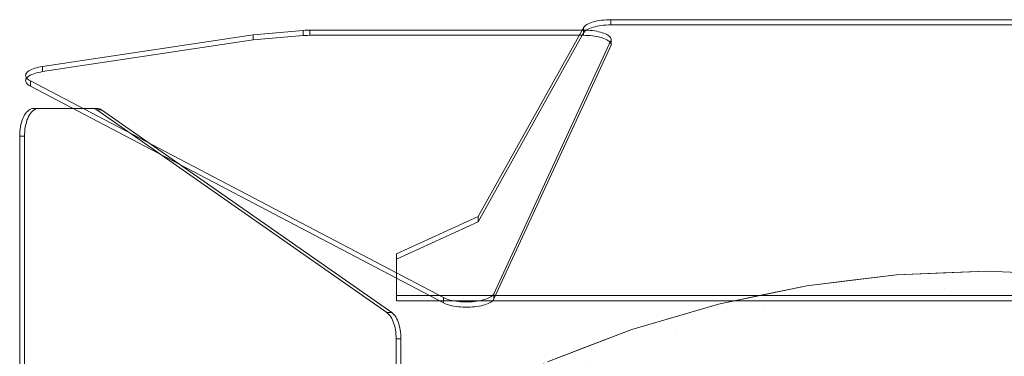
# Model space of a CAD drawing. Header units: millimetres. Extents: x -174 to 174, y -184 to 184.
# Tile 27 of 35: x -174 to 3, y 123 to 184. Entities that reach past the tile are written whole.
import ezdxf

# ---------------------------------------------------------------- set-up
doc = ezdxf.new("R2010")
doc.units = ezdxf.units.MM
doc.header["$LTSCALE"] = 5.08
doc.layers.add('Lighting-LED', color=7, linetype='Continuous', lineweight=5, true_color=0x000000)

# ---------------------------------------------------------------- blocks, each defined once
blk = doc.blocks.new('Group-1')
at = {"layer": 'Lighting-LED', "color": 18, "linetype": 'Continuous', "lineweight": 5}
for points, invisible_edges in [([(-5201.97, -589.88, -382.06), (-5027.48, -547.86, -493.24), (-5027.05, -547.87, -493.22)], 9), ([(-5027.48, -547.86, -493.24), (-5201.97, -589.88, -382.06), (-5187.28, -583.21, -399.73)], 9), ([(-5201.97, -589.88, -382.06), (-5027.05, -547.87, -493.22), (-5026.62, -547.89, -493.17)], 9), ([(-5026.62, -547.89, -493.17), (-5026.2, -547.92, -493.08), (-5025.79, -547.96, -492.96), (-5201.97, -589.88, -382.06)], 12), ([(-5201.97, -589.88, -382.06), (-5025.79, -547.96, -492.96), (-5025.4, -548.02, -492.81)], 9), ([(-5025.4, -548.02, -492.81), (-5025.01, -548.09, -492.63), (-5024.65, -548.17, -492.42), (-5201.97, -589.88, -382.06)], 12), ([(-5201.97, -589.88, -382.06), (-5024.65, -548.17, -492.42), (-5024.3, -548.26, -492.17)], 9), ([(-5163.47, -547.86, -493.24), (-5187.28, -583.21, -399.73), (-5168.38, -549.29, -489.47)], 9), ([(-5163.47, -547.86, -493.24), (-5027.48, -547.86, -493.24), (-5187.28, -583.21, -399.73)], 10), ([(-5163.9, -547.87, -493.22), (-5163.47, -547.86, -493.24), (-5168.38, -549.29, -489.47)], 10), ([(-5164.33, -547.89, -493.17), (-5163.9, -547.87, -493.22), (-5168.38, -549.29, -489.47)], 10), ([(-5164.75, -547.92, -493.08), (-5164.33, -547.89, -493.17), (-5168.38, -549.29, -489.47)], 10), ([(-5165.16, -547.96, -492.96), (-5164.75, -547.92, -493.08), (-5168.38, -549.29, -489.47)], 10), ([(-5165.55, -548.02, -492.81), (-5165.16, -547.96, -492.96), (-5168.38, -549.29, -489.47)], 10), ([(-5165.94, -548.09, -492.63), (-5165.55, -548.02, -492.81), (-5168.38, -549.29, -489.47)], 10), ([(-5166.3, -548.17, -492.42), (-5165.94, -548.09, -492.63), (-5168.38, -549.29, -489.47)], 10), ([(-5166.64, -548.26, -492.17), (-5166.3, -548.17, -492.42), (-5168.38, -549.29, -489.47)], 10), ([(-5168.13, -548.06, -489.88), (-5168.27, -548.2, -489.5), (-5168.37, -548.35, -489.11), (-4988.99, -588.95, -381.71)], 12), ([(-5168.13, -548.06, -489.88), (-5168.14, -548.99, -490.24), (-5168.27, -549.14, -489.86), (-5168.27, -548.2, -489.5)], 5), ([(-5167.96, -547.92, -490.25), (-5167.97, -548.85, -490.61), (-5168.14, -548.99, -490.24), (-5168.13, -548.06, -489.88)], 5), ([(-4988.99, -588.95, -381.71), (-5167.96, -547.92, -490.25), (-5168.13, -548.06, -489.88)], 9), ([(-5167.76, -547.79, -490.61), (-5167.76, -548.72, -490.96), (-5167.97, -548.85, -490.61), (-5167.96, -547.92, -490.25)], 5), ([(-5167.52, -547.66, -490.94), (-5167.76, -547.79, -490.61), (-5167.96, -547.92, -490.25), (-4988.99, -588.95, -381.71)], 12), ([(-5167.52, -547.66, -490.94), (-5167.53, -548.59, -491.3), (-5167.76, -548.72, -490.96), (-5167.76, -547.79, -490.61)], 5), ([(-5167.25, -547.54, -491.26), (-5167.26, -548.47, -491.61), (-5167.53, -548.59, -491.3), (-5167.52, -547.66, -490.94)], 5), ([(-4988.99, -588.95, -381.71), (-5167.25, -547.54, -491.26), (-5167.52, -547.66, -490.94)], 9), ([(-5166.96, -547.43, -491.55), (-5166.96, -548.36, -491.91), (-5167.26, -548.47, -491.61), (-5167.25, -547.54, -491.26)], 5), ([(-5166.64, -547.33, -491.82), (-5166.96, -547.43, -491.55), (-5167.25, -547.54, -491.26), (-4988.99, -588.95, -381.71)], 12), ([(-5166.64, -547.33, -491.82), (-5166.64, -548.26, -492.17), (-5166.96, -548.36, -491.91), (-5166.96, -547.43, -491.55)], 5), ([(-5166.29, -547.23, -492.06), (-5166.3, -548.17, -492.42), (-5166.64, -548.26, -492.17), (-5166.64, -547.33, -491.82)], 5), ([(-4988.99, -588.95, -381.71), (-5166.29, -547.23, -492.06), (-5166.64, -547.33, -491.82)], 9), ([(-5165.93, -547.15, -492.28), (-5165.94, -548.09, -492.63), (-5166.3, -548.17, -492.42), (-5166.29, -547.23, -492.06)], 5), ([(-5165.55, -547.09, -492.46), (-5165.93, -547.15, -492.28), (-5166.29, -547.23, -492.06), (-4988.99, -588.95, -381.71)], 12), ([(-5165.55, -547.09, -492.46), (-5165.55, -548.02, -492.81), (-5165.94, -548.09, -492.63), (-5165.93, -547.15, -492.28)], 5), ([(-5165.15, -547.03, -492.61), (-5165.16, -547.96, -492.96), (-5165.55, -548.02, -492.81), (-5165.55, -547.09, -492.46)], 5), ([(-4988.99, -588.95, -381.71), (-5165.15, -547.03, -492.61), (-5165.55, -547.09, -492.46)], 9), ([(-5164.74, -546.98, -492.73), (-5164.75, -547.92, -493.08), (-5165.16, -547.96, -492.96), (-5165.15, -547.03, -492.61)], 5), ([(-5164.32, -546.95, -492.82), (-5164.74, -546.98, -492.73), (-5165.15, -547.03, -492.61), (-4988.99, -588.95, -381.71)], 12), ([(-5164.32, -546.95, -492.82), (-5164.33, -547.89, -493.17), (-5164.75, -547.92, -493.08), (-5164.74, -546.98, -492.73)], 5), ([(-5163.89, -546.93, -492.87), (-5163.9, -547.87, -493.22), (-5164.33, -547.89, -493.17), (-5164.32, -546.95, -492.82)], 5), ([(-4988.99, -588.95, -381.71), (-5163.89, -546.93, -492.87), (-5164.32, -546.95, -492.82)], 9), ([(-5163.46, -546.92, -492.89), (-5163.47, -547.86, -493.24), (-5163.9, -547.87, -493.22), (-5163.89, -546.93, -492.87)], 4), ([(-4988.99, -588.95, -381.71), (-5163.46, -546.92, -492.89), (-5163.89, -546.93, -492.87)], 9), ([(-5163.46, -546.92, -492.89), (-4988.99, -588.95, -381.71), (-5003.67, -582.27, -399.38)], 9), ([(-5027.49, -546.92, -492.89), (-5163.46, -546.92, -492.89), (-5003.67, -582.27, -399.38)], 10), ([(-5218.74, -548.84, -493.86), (-5227.67, -549.63, -491.77), (-5265.52, -555.31, -476.74), (-5193.54, -596.8, -366.96)], 12), ([(-5193.54, -597.74, -367.32), (-5265.52, -556.24, -477.09), (-5227.67, -550.56, -492.13), (-5218.74, -549.77, -494.21)], 9), ([(-5217.94, -548.79, -493.98), (-5218.34, -548.81, -493.93), (-5218.74, -548.84, -493.86), (-5187.51, -597.45, -365.24)], 12), ([(-5218.74, -549.77, -494.21), (-5218.74, -548.84, -493.86), (-5218.34, -548.81, -493.93), (-5218.34, -549.74, -494.29)], 4), ([(-5193.54, -596.8, -366.96), (-5193.29, -596.93, -366.64), (-5218.74, -548.84, -493.86)], 10), ([(-5193.29, -596.93, -366.64), (-5193.01, -597.04, -366.34), (-5218.74, -548.84, -493.86)], 10), ([(-5218.74, -548.84, -493.86), (-5189.17, -597.58, -364.9), (-5188.75, -597.57, -364.94), (-5188.33, -597.54, -365.01)], 9), ([(-5218.74, -548.84, -493.86), (-5190.44, -597.54, -365), (-5190.02, -597.57, -364.94)], 9), ([(-5218.74, -548.84, -493.86), (-5192.02, -597.32, -365.59), (-5191.64, -597.39, -365.4), (-5191.26, -597.46, -365.24)], 9), ([(-5193.01, -597.04, -366.34), (-5192.7, -597.14, -366.07), (-5218.74, -548.84, -493.86)], 10), ([(-5190.02, -597.57, -364.94), (-5189.6, -597.58, -364.9), (-5189.17, -597.58, -364.9), (-5218.74, -548.84, -493.86)], 12), ([(-5192.7, -597.14, -366.07), (-5192.37, -597.24, -365.82), (-5192.02, -597.32, -365.59), (-5218.74, -548.84, -493.86)], 12), ([(-5191.26, -597.46, -365.24), (-5190.85, -597.51, -365.1), (-5190.44, -597.54, -365), (-5218.74, -548.84, -493.86)], 12), ([(-5188.33, -597.54, -365.01), (-5187.92, -597.5, -365.11), (-5187.51, -597.45, -365.24), (-5218.74, -548.84, -493.86)], 12), ([(-5187.51, -598.39, -365.6), (-5218.74, -549.77, -494.21), (-5218.34, -549.74, -494.29), (-5217.94, -549.73, -494.33)], 9), ([(-5218.74, -549.77, -494.21), (-5193.29, -597.86, -366.99), (-5193.54, -597.74, -367.32)], 9), ([(-5218.74, -549.77, -494.21), (-5193.01, -597.97, -366.7), (-5193.29, -597.86, -366.99)], 9), ([(-5218.74, -549.77, -494.21), (-5192.7, -598.08, -366.42), (-5193.01, -597.97, -366.7)], 9), ([(-5218.74, -549.77, -494.21), (-5192.02, -598.26, -365.95), (-5192.37, -598.17, -366.17), (-5192.7, -598.08, -366.42)], 9), ([(-5218.74, -549.77, -494.21), (-5190.44, -598.48, -365.36), (-5190.85, -598.44, -365.46), (-5191.26, -598.39, -365.59)], 9), ([(-5218.74, -549.77, -494.21), (-5189.17, -598.52, -365.26), (-5189.6, -598.52, -365.26), (-5190.02, -598.5, -365.29)], 9), ([(-5218.74, -549.77, -494.21), (-5187.51, -598.39, -365.6), (-5187.92, -598.44, -365.46), (-5188.33, -598.48, -365.36)], 9), ([(-5191.26, -598.39, -365.59), (-5191.64, -598.33, -365.75), (-5192.02, -598.26, -365.95), (-5218.74, -549.77, -494.21)], 12), ([(-5188.33, -598.48, -365.36), (-5188.75, -598.5, -365.29), (-5189.17, -598.52, -365.26), (-5218.74, -549.77, -494.21)], 12), ([(-5190.02, -598.5, -365.29), (-5190.44, -598.48, -365.36), (-5218.74, -549.77, -494.21)], 10), ([(-5218.34, -549.74, -494.29), (-5218.34, -548.81, -493.93), (-5217.94, -548.79, -493.98), (-5217.94, -549.73, -494.33)], 5), ([(-5217.94, -549.73, -494.33), (-5217.94, -548.79, -493.98), (-5217.53, -548.79, -494), (-5217.53, -549.72, -494.35)], 1), ([(-5187.51, -597.45, -365.24), (-5217.53, -548.79, -494), (-5217.94, -548.79, -493.98)], 9), ([(-5217.94, -549.73, -494.33), (-5217.53, -549.72, -494.35), (-5187.51, -598.39, -365.6)], 10), ([(-5217.53, -548.79, -494), (-5185.49, -596.92, -366.66), (-5185.24, -596.8, -366.98), (-5185.02, -596.67, -367.32)], 9), ([(-5185.02, -596.67, -367.32), (-5184.83, -596.53, -367.68), (-5217.53, -548.79, -494)], 10), ([(-5184.83, -596.53, -367.68), (-5184.67, -596.39, -368.05), (-5184.55, -596.25, -368.43), (-5217.53, -548.79, -494)], 12), ([(-5217.53, -548.79, -494), (-5186.76, -597.32, -365.61), (-5186.4, -597.23, -365.83), (-5186.07, -597.14, -366.08)], 9), ([(-5186.07, -597.14, -366.08), (-5185.77, -597.03, -366.36), (-5185.49, -596.92, -366.66), (-5217.53, -548.79, -494)], 12), ([(-5217.53, -548.79, -494), (-5187.51, -597.45, -365.24), (-5187.13, -597.39, -365.41), (-5186.76, -597.32, -365.61)], 9), ([(-5184.55, -596.25, -368.43), (-5184.46, -596.1, -368.82), (-5168.38, -548.79, -494), (-5217.53, -548.79, -494)], 10), ([(-5217.53, -549.72, -494.35), (-5184.83, -597.47, -368.03), (-5185.02, -597.6, -367.68)], 9), ([(-5217.53, -549.72, -494.35), (-5184.55, -597.18, -368.79), (-5184.67, -597.33, -368.4), (-5184.83, -597.47, -368.03)], 9), ([(-5217.53, -549.72, -494.35), (-5185.49, -597.85, -367.01), (-5185.77, -597.97, -366.71), (-5186.07, -598.07, -366.44)], 9), ([(-5217.53, -549.72, -494.35), (-5168.38, -549.72, -494.35), (-5184.46, -597.04, -369.18), (-5184.55, -597.18, -368.79)], 10), ([(-5185.02, -597.6, -367.68), (-5185.24, -597.73, -367.34), (-5185.49, -597.85, -367.01), (-5217.53, -549.72, -494.35)], 12), ([(-5186.07, -598.07, -366.44), (-5186.4, -598.17, -366.18), (-5186.76, -598.25, -365.96), (-5217.53, -549.72, -494.35)], 12), ([(-5186.76, -598.25, -365.96), (-5187.13, -598.33, -365.76), (-5187.51, -598.39, -365.6), (-5217.53, -549.72, -494.35)], 12), ([(-5024.3, -548.26, -492.17), (-5023.98, -548.36, -491.91), (-5023.69, -548.47, -491.61), (-5201.97, -589.88, -382.06)], 12), ([(-5201.97, -589.88, -382.06), (-5023.69, -548.47, -491.61), (-5023.42, -548.59, -491.3)], 9), ([(-5023.42, -548.59, -491.3), (-5023.19, -548.72, -490.96), (-5022.98, -548.85, -490.61), (-5201.97, -589.88, -382.06)], 12), ([(-5201.97, -589.88, -382.06), (-5022.98, -548.85, -490.61), (-5022.81, -548.99, -490.24)], 9), ([(-5022.81, -548.99, -490.24), (-5022.68, -549.14, -489.86), (-5022.57, -549.29, -489.47), (-5201.97, -589.88, -382.06)], 12), ([(-5201.97, -589.88, -382.06), (-5022.57, -549.29, -489.47), (-5003.67, -583.21, -399.73)], 9), ([(-4988.99, -588.95, -381.71), (-5168.37, -548.35, -489.11), (-5187.27, -582.27, -399.38)], 9), ([(-5167.97, -548.79, -493.98), (-5184.46, -596.1, -368.82), (-5163.38, -550.55, -489.32), (-5163.4, -550.41, -489.7)], 9), ([(-5167.97, -548.79, -493.98), (-5168.38, -548.79, -494), (-5184.46, -596.1, -368.82)], 10), ([(-5184.46, -597.04, -369.18), (-5168.38, -549.72, -494.35), (-5167.97, -549.73, -494.33)], 9), ([(-5163.4, -551.34, -490.06), (-5163.38, -551.49, -489.67), (-5184.46, -597.04, -369.18), (-5167.97, -549.73, -494.33)], 12), ([(-5168.27, -548.2, -489.5), (-5168.27, -549.14, -489.86), (-5168.38, -549.29, -489.47), (-5168.37, -548.35, -489.11)], 1), ([(-5166.96, -548.36, -491.91), (-5166.64, -548.26, -492.17), (-5168.38, -549.29, -489.47)], 10), ([(-5167.26, -548.47, -491.61), (-5166.96, -548.36, -491.91), (-5168.38, -549.29, -489.47)], 10), ([(-5167.53, -548.59, -491.3), (-5167.26, -548.47, -491.61), (-5168.38, -549.29, -489.47)], 10), ([(-5167.76, -548.72, -490.96), (-5167.53, -548.59, -491.3), (-5168.38, -549.29, -489.47)], 10), ([(-5167.97, -548.85, -490.61), (-5167.76, -548.72, -490.96), (-5168.38, -549.29, -489.47)], 10), ([(-5168.38, -549.72, -494.35), (-5168.38, -548.79, -494), (-5167.97, -548.79, -493.98), (-5167.97, -549.73, -494.33)], 4), ([(-5168.38, -549.29, -489.47), (-5168.27, -549.14, -489.86), (-5168.14, -548.99, -490.24), (-5167.97, -548.85, -490.61)], 8), ([(-5167.97, -549.73, -494.33), (-5167.97, -548.79, -493.98), (-5167.56, -548.81, -493.93), (-5167.56, -549.74, -494.28)], 5), ([(-5167.97, -548.79, -493.98), (-5163.65, -549.98, -490.84), (-5163.8, -549.84, -491.2), (-5163.99, -549.71, -491.54)], 9), ([(-5163.99, -549.71, -491.54), (-5164.2, -549.59, -491.88), (-5167.97, -548.79, -493.98)], 10), ([(-5163.4, -550.41, -489.7), (-5163.45, -550.26, -490.09), (-5163.54, -550.12, -490.47), (-5167.97, -548.79, -493.98)], 12), ([(-5163.54, -550.12, -490.47), (-5163.65, -549.98, -490.84), (-5167.97, -548.79, -493.98)], 10), ([(-5167.56, -548.81, -493.93), (-5167.97, -548.79, -493.98), (-5164.2, -549.59, -491.88)], 10), ([(-5164.2, -550.52, -492.23), (-5167.97, -549.73, -494.33), (-5167.56, -549.74, -494.28)], 9), ([(-5167.97, -549.73, -494.33), (-5163.54, -551.05, -490.82), (-5163.45, -551.2, -490.44), (-5163.4, -551.34, -490.06)], 9), ([(-5167.97, -549.73, -494.33), (-5164.2, -550.52, -492.23), (-5163.99, -550.65, -491.9)], 9), ([(-5167.97, -549.73, -494.33), (-5163.65, -550.91, -491.19), (-5163.54, -551.05, -490.82)], 9), ([(-5163.99, -550.65, -491.9), (-5163.8, -550.78, -491.55), (-5163.65, -550.91, -491.19), (-5167.97, -549.73, -494.33)], 12), ([(-5167.56, -549.74, -494.28), (-5167.56, -548.81, -493.93), (-5167.16, -548.84, -493.85), (-5167.16, -549.77, -494.21)], 5), ([(-5164.2, -549.59, -491.88), (-5166.76, -548.88, -493.74), (-5167.16, -548.84, -493.85), (-5167.56, -548.81, -493.93)], 9), ([(-5167.56, -549.74, -494.28), (-5167.16, -549.77, -494.21), (-5166.76, -549.82, -494.1), (-5164.2, -550.52, -492.23)], 12), ([(-5167.16, -549.77, -494.21), (-5167.16, -548.84, -493.85), (-5166.76, -548.88, -493.74), (-5166.76, -549.82, -494.1)], 5), ([(-5166.76, -549.82, -494.1), (-5166.76, -548.88, -493.74), (-5166.37, -548.93, -493.6), (-5166.37, -549.87, -493.95)], 5), ([(-5166.76, -548.88, -493.74), (-5164.2, -549.59, -491.88), (-5164.44, -549.47, -492.19)], 9), ([(-5164.44, -549.47, -492.19), (-5164.7, -549.36, -492.49), (-5165, -549.25, -492.76), (-5166.76, -548.88, -493.74)], 12), ([(-5166, -549, -493.43), (-5166.37, -548.93, -493.6), (-5166.76, -548.88, -493.74), (-5165, -549.25, -492.76)], 12), ([(-5166.76, -549.82, -494.1), (-5165, -550.19, -493.11), (-5164.7, -550.29, -492.84), (-5164.44, -550.4, -492.54)], 9), ([(-5165, -550.19, -493.11), (-5166.76, -549.82, -494.1), (-5166.37, -549.87, -493.95), (-5166, -549.93, -493.79)], 9), ([(-5164.44, -550.4, -492.54), (-5164.2, -550.52, -492.23), (-5166.76, -549.82, -494.1)], 10), ([(-5166.37, -549.87, -493.95), (-5166.37, -548.93, -493.6), (-5166, -549, -493.43), (-5166, -549.93, -493.79)], 5), ([(-5166, -549.93, -493.79), (-5166, -549, -493.43), (-5165.65, -549.07, -493.23), (-5165.65, -550.01, -493.59)], 5), ([(-5165, -549.25, -492.76), (-5165.31, -549.16, -493.01), (-5165.65, -549.07, -493.23), (-5166, -549, -493.43)], 8), ([(-5166, -549.93, -493.79), (-5165.65, -550.01, -493.59), (-5165.31, -550.09, -493.36), (-5165, -550.19, -493.11)], 8), ([(-5165.65, -550.01, -493.59), (-5165.65, -549.07, -493.23), (-5165.31, -549.16, -493.01), (-5165.31, -550.09, -493.36)], 5), ([(-5165.31, -550.09, -493.36), (-5165.31, -549.16, -493.01), (-5165, -549.25, -492.76), (-5165, -550.19, -493.11)], 5), ([(-5165, -550.19, -493.11), (-5165, -549.25, -492.76), (-5164.7, -549.36, -492.49), (-5164.7, -550.29, -492.84)], 5), ([(-5164.7, -550.29, -492.84), (-5164.7, -549.36, -492.49), (-5164.44, -549.47, -492.19), (-5164.44, -550.4, -492.54)], 5), ([(-5164.44, -550.4, -492.54), (-5164.44, -549.47, -492.19), (-5164.2, -549.59, -491.88), (-5164.2, -550.52, -492.23)], 5), ([(-5164.2, -550.52, -492.23), (-5164.2, -549.59, -491.88), (-5163.99, -549.71, -491.54), (-5163.99, -550.65, -491.9)], 5), ([(-5163.99, -550.65, -491.9), (-5163.99, -549.71, -491.54), (-5163.8, -549.84, -491.2), (-5163.8, -550.78, -491.55)], 5), ([(-5163.8, -550.78, -491.55), (-5163.8, -549.84, -491.2), (-5163.65, -549.98, -490.84), (-5163.65, -550.91, -491.19)], 5), ([(-5163.65, -550.91, -491.19), (-5163.65, -549.98, -490.84), (-5163.54, -550.12, -490.47), (-5163.54, -551.05, -490.82)], 5), ([(-5163.54, -551.05, -490.82), (-5163.54, -550.12, -490.47), (-5163.45, -550.26, -490.09), (-5163.45, -551.2, -490.44)], 5), ([(-5163.45, -551.2, -490.44), (-5163.45, -550.26, -490.09), (-5163.4, -550.41, -489.7), (-5163.4, -551.34, -490.06)], 5), ([(-5163.4, -551.34, -490.06), (-5163.4, -550.41, -489.7), (-5163.38, -550.55, -489.32), (-5163.38, -551.49, -489.67)], 1), ([(-5265.52, -555.31, -476.74), (-5268.55, -556.8, -472.8), (-5268.57, -556.95, -472.41), (-5268.55, -557.09, -472.02)], 9), ([(-5268.55, -558.03, -472.37), (-5268.57, -557.88, -472.76), (-5268.55, -557.73, -473.15), (-5265.52, -556.24, -477.09)], 12), ([(-5268.57, -557.88, -472.76), (-5268.57, -556.95, -472.41), (-5268.55, -556.8, -472.8), (-5268.55, -557.73, -473.15)], 5), ([(-5268.55, -558.03, -472.37), (-5268.55, -557.09, -472.02), (-5268.57, -556.95, -472.41), (-5268.57, -557.88, -472.76)], 5), ([(-5268.55, -556.8, -472.8), (-5265.52, -555.31, -476.74), (-5265.9, -555.37, -476.57)], 9), ([(-5268.55, -557.09, -472.02), (-5268.49, -557.24, -471.63), (-5265.52, -555.31, -476.74)], 10), ([(-5265.9, -555.37, -476.57), (-5266.26, -555.45, -476.38), (-5266.61, -555.53, -476.15), (-5268.55, -556.8, -472.8)], 12), ([(-5268.55, -556.8, -472.8), (-5266.61, -555.53, -476.15), (-5266.93, -555.63, -475.9), (-5267.23, -555.73, -475.62)], 9), ([(-5268.5, -556.65, -473.19), (-5268.55, -556.8, -472.8), (-5267.23, -555.73, -475.62)], 10), ([(-5265.52, -556.24, -477.09), (-5268.49, -558.18, -471.98), (-5268.55, -558.03, -472.37)], 9), ([(-5265.9, -556.31, -476.93), (-5265.52, -556.24, -477.09), (-5268.55, -557.73, -473.15)], 10), ([(-5268.55, -557.73, -473.15), (-5266.61, -556.47, -476.5), (-5266.26, -556.38, -476.73), (-5265.9, -556.31, -476.93)], 9), ([(-5267.23, -556.67, -475.98), (-5266.93, -556.56, -476.25), (-5266.61, -556.47, -476.5), (-5268.55, -557.73, -473.15)], 12), ([(-5268.55, -557.73, -473.15), (-5268.55, -556.8, -472.8), (-5268.5, -556.65, -473.19), (-5268.5, -557.59, -473.54)], 5), ([(-5267.23, -556.67, -475.98), (-5268.55, -557.73, -473.15), (-5268.5, -557.59, -473.54)], 9), ([(-5267.23, -555.73, -475.62), (-5268.3, -556.36, -473.95), (-5268.42, -556.5, -473.57), (-5268.5, -556.65, -473.19)], 9), ([(-5268.5, -557.59, -473.54), (-5268.5, -556.65, -473.19), (-5268.42, -556.5, -473.57), (-5268.42, -557.44, -473.93)], 5), ([(-5268.5, -557.59, -473.54), (-5268.42, -557.44, -473.93), (-5268.3, -557.3, -474.3), (-5267.23, -556.67, -475.98)], 12), ([(-5265.52, -555.31, -476.74), (-5268.49, -557.24, -471.63), (-5268.4, -557.39, -471.24), (-5268.28, -557.53, -470.87)], 9), ([(-5268.28, -558.46, -471.22), (-5268.4, -558.32, -471.6), (-5268.49, -558.18, -471.98), (-5265.52, -556.24, -477.09)], 12), ([(-5268.42, -557.44, -473.93), (-5268.42, -556.5, -473.57), (-5268.3, -556.36, -473.95), (-5268.3, -557.3, -474.3)], 5), ([(-5267.96, -556.09, -474.67), (-5268.14, -556.22, -474.32), (-5268.3, -556.36, -473.95), (-5267.23, -555.73, -475.62)], 12), ([(-5268.3, -557.3, -474.3), (-5268.3, -556.36, -473.95), (-5268.14, -556.22, -474.32), (-5268.14, -557.16, -474.67)], 5), ([(-5267.23, -556.67, -475.98), (-5268.3, -557.3, -474.3), (-5268.14, -557.16, -474.67), (-5267.96, -557.03, -475.02)], 9), ([(-5268.28, -557.53, -470.87), (-5268.12, -557.66, -470.5), (-5267.93, -557.8, -470.15), (-5265.52, -555.31, -476.74)], 12), ([(-5265.52, -556.24, -477.09), (-5267.93, -558.73, -470.51), (-5268.12, -558.6, -470.86), (-5268.28, -558.46, -471.22)], 9), ([(-5268.14, -557.16, -474.67), (-5268.14, -556.22, -474.32), (-5267.96, -556.09, -474.67), (-5267.96, -557.03, -475.02)], 5), ([(-5267.23, -555.73, -475.62), (-5267.5, -555.84, -475.32), (-5267.74, -555.96, -475.01), (-5267.96, -556.09, -474.67)], 8), ([(-5267.96, -557.03, -475.02), (-5267.96, -556.09, -474.67), (-5267.74, -555.96, -475.01), (-5267.74, -556.9, -475.36)], 5), ([(-5267.96, -557.03, -475.02), (-5267.74, -556.9, -475.36), (-5267.5, -556.78, -475.68), (-5267.23, -556.67, -475.98)], 8), ([(-5267.93, -557.8, -470.15), (-5267.71, -557.92, -469.82), (-5265.52, -555.31, -476.74)], 10), ([(-5265.52, -556.24, -477.09), (-5267.71, -558.86, -470.17), (-5267.93, -558.73, -470.51)], 9), ([(-5267.74, -556.9, -475.36), (-5267.74, -555.96, -475.01), (-5267.5, -555.84, -475.32), (-5267.5, -556.78, -475.68)], 5), ([(-5267.71, -557.92, -469.82), (-5193.54, -596.8, -366.96), (-5265.52, -555.31, -476.74)], 10), ([(-5265.52, -556.24, -477.09), (-5193.54, -597.74, -367.32), (-5267.71, -558.86, -470.17)], 9), ([(-5267.5, -556.78, -475.68), (-5267.5, -555.84, -475.32), (-5267.23, -555.73, -475.62), (-5267.23, -556.67, -475.98)], 5), ([(-5267.23, -556.67, -475.98), (-5267.23, -555.73, -475.62), (-5266.93, -555.63, -475.9), (-5266.93, -556.56, -476.25)], 5), ([(-5266.93, -556.56, -476.25), (-5266.93, -555.63, -475.9), (-5266.61, -555.53, -476.15), (-5266.61, -556.47, -476.5)], 5), ([(-5266.61, -556.47, -476.5), (-5266.61, -555.53, -476.15), (-5266.26, -555.45, -476.38), (-5266.26, -556.38, -476.73)], 5), ([(-5266.26, -556.38, -476.73), (-5266.26, -555.45, -476.38), (-5265.9, -555.37, -476.57), (-5265.9, -556.31, -476.93)], 5), ([(-5265.9, -556.31, -476.93), (-5265.9, -555.37, -476.57), (-5265.52, -555.31, -476.74), (-5265.52, -556.24, -477.09)], 1), ([(-5268.49, -558.18, -471.98), (-5268.49, -557.24, -471.63), (-5268.55, -557.09, -472.02), (-5268.55, -558.03, -472.37)], 5), ([(-5268.4, -558.32, -471.6), (-5268.4, -557.39, -471.24), (-5268.49, -557.24, -471.63), (-5268.49, -558.18, -471.98)], 5), ([(-5268.28, -558.46, -471.22), (-5268.28, -557.53, -470.87), (-5268.4, -557.39, -471.24), (-5268.4, -558.32, -471.6)], 5), ([(-5268.12, -558.6, -470.86), (-5268.12, -557.66, -470.5), (-5268.28, -557.53, -470.87), (-5268.28, -558.46, -471.22)], 5), ([(-5267.93, -558.73, -470.51), (-5267.93, -557.8, -470.15), (-5268.12, -557.66, -470.5), (-5268.12, -558.6, -470.86)], 5), ([(-5267.71, -558.86, -470.17), (-5267.71, -557.92, -469.82), (-5267.93, -557.8, -470.15), (-5267.93, -558.73, -470.51)], 4), ([(-5269.63, -567.85, -486.7), (-5256.61, -562.84, -464.14), (-5267.14, -562.85, -482.37)], 9), ([(-5254.74, -897.55, -460.89), (-5203.67, -861.08, -372.45), (-5256.61, -562.84, -464.14), (-5269.63, -567.85, -486.7)], 14), ([(-5269.6, -566.98, -486.63), (-5269.63, -567.41, -486.68), (-5269.63, -567.85, -486.7), (-5267.14, -562.85, -482.37)], 12), ([(-5269.55, -566.55, -486.55), (-5269.6, -566.98, -486.63), (-5267.14, -562.85, -482.37)], 10), ([(-5269.4, -565.73, -486.29), (-5269.48, -566.14, -486.44), (-5269.55, -566.55, -486.55), (-5267.14, -562.85, -482.37)], 12), ([(-5267.14, -562.85, -482.37), (-5269.3, -565.35, -486.12), (-5269.4, -565.73, -486.29)], 9), ([(-5269.05, -564.63, -485.69), (-5269.18, -564.98, -485.92), (-5269.3, -565.35, -486.12), (-5267.14, -562.85, -482.37)], 12), ([(-5268.74, -564.02, -485.15), (-5268.9, -564.31, -485.43), (-5269.05, -564.63, -485.69), (-5267.14, -562.85, -482.37)], 12), ([(-5268.04, -564.31, -485.93), (-5268.9, -564.31, -485.43), (-5268.74, -564.02, -485.15), (-5267.88, -564.02, -485.65)], 5), ([(-5268.77, -567.85, -487.2), (-5255.74, -562.84, -464.64), (-5202.81, -861.08, -372.95), (-5253.87, -897.55, -461.39)], 11), ([(-5266.27, -562.85, -482.87), (-5255.74, -562.84, -464.64), (-5268.77, -567.85, -487.2)], 10), ([(-5266.27, -562.85, -482.87), (-5268.77, -567.85, -487.2), (-5268.76, -567.41, -487.18)], 9), ([(-5266.27, -562.85, -482.87), (-5268.76, -567.41, -487.18), (-5268.73, -566.98, -487.13), (-5268.68, -566.55, -487.05)], 9), ([(-5268.39, -563.52, -484.53), (-5268.57, -563.75, -484.85), (-5268.74, -564.02, -485.15), (-5267.14, -562.85, -482.37)], 12), ([(-5267.88, -564.02, -485.65), (-5268.74, -564.02, -485.15), (-5268.57, -563.75, -484.85), (-5267.7, -563.75, -485.35)], 5), ([(-5266.27, -562.85, -482.87), (-5268.68, -566.55, -487.05), (-5268.62, -566.14, -486.94), (-5268.53, -565.73, -486.79)], 9), ([(-5267.7, -563.75, -485.35), (-5268.57, -563.75, -484.85), (-5268.39, -563.52, -484.53), (-5267.52, -563.52, -485.03)], 5), ([(-5266.27, -562.85, -482.87), (-5268.53, -565.73, -486.79), (-5268.43, -565.35, -486.62)], 9), ([(-5268.43, -565.35, -486.62), (-5268.32, -564.98, -486.42), (-5268.18, -564.63, -486.19), (-5266.27, -562.85, -482.87)], 12), ([(-5267.99, -563.15, -483.85), (-5268.19, -563.31, -484.2), (-5268.39, -563.52, -484.53), (-5267.14, -562.85, -482.37)], 12), ([(-5267.52, -563.52, -485.03), (-5268.39, -563.52, -484.53), (-5268.19, -563.31, -484.2), (-5267.33, -563.31, -484.7)], 5), ([(-5267.33, -563.31, -484.7), (-5268.19, -563.31, -484.2), (-5267.99, -563.15, -483.85), (-5267.12, -563.15, -484.35)], 5), ([(-5266.27, -562.85, -482.87), (-5268.18, -564.63, -486.19), (-5268.04, -564.31, -485.93), (-5267.88, -564.02, -485.65)], 9), ([(-5267.99, -563.15, -483.85), (-5267.14, -562.85, -482.37), (-5267.35, -562.86, -482.75)], 9), ([(-5267.35, -562.86, -482.75), (-5267.57, -562.92, -483.12), (-5267.78, -563.02, -483.49), (-5267.99, -563.15, -483.85)], 8), ([(-5267.12, -563.15, -484.35), (-5267.99, -563.15, -483.85), (-5267.78, -563.02, -483.49), (-5266.92, -563.02, -483.99)], 5), ([(-5266.27, -562.85, -482.87), (-5267.88, -564.02, -485.65), (-5267.7, -563.75, -485.35), (-5267.52, -563.52, -485.03)], 9), ([(-5266.92, -563.02, -483.99), (-5267.78, -563.02, -483.49), (-5267.57, -562.92, -483.12), (-5266.7, -562.92, -483.62)], 5), ([(-5266.7, -562.92, -483.62), (-5267.57, -562.92, -483.12), (-5267.35, -562.86, -482.75), (-5266.49, -562.86, -483.25)], 5), ([(-5266.7, -562.92, -483.62), (-5266.49, -562.86, -483.25), (-5266.27, -562.85, -482.87), (-5267.52, -563.52, -485.03)], 12), ([(-5266.7, -562.92, -483.62), (-5267.52, -563.52, -485.03), (-5267.33, -563.31, -484.7), (-5267.12, -563.15, -484.35)], 9), ([(-5266.49, -562.86, -483.25), (-5267.35, -562.86, -482.75), (-5267.14, -562.85, -482.37), (-5266.27, -562.85, -482.87)], 1), ([(-5267.12, -563.15, -484.35), (-5266.92, -563.02, -483.99), (-5266.7, -562.92, -483.62)], 8), ([(-5255.74, -562.84, -464.64), (-5256.61, -562.84, -464.14), (-5256.4, -562.86, -463.78), (-5255.53, -562.86, -464.28)], 4), ([(-5256.19, -562.91, -463.42), (-5256.4, -562.86, -463.78), (-5256.61, -562.84, -464.14), (-5203.67, -861.08, -372.45)], 12), ([(-5255.53, -562.86, -464.28), (-5256.4, -562.86, -463.78), (-5256.19, -562.91, -463.42), (-5255.33, -562.91, -463.92)], 5), ([(-5255.33, -562.91, -463.92), (-5256.19, -562.91, -463.42), (-5255.99, -563, -463.06), (-5255.12, -563, -463.56)], 5), ([(-5203.67, -861.08, -372.45), (-5255.79, -563.12, -462.71), (-5255.99, -563, -463.06), (-5256.19, -562.91, -463.42)], 9), ([(-5255.12, -563, -463.56), (-5255.99, -563, -463.06), (-5255.79, -563.12, -462.71), (-5254.92, -563.12, -463.21)], 1), ([(-5203.67, -861.08, -372.45), (-5203.69, -599.48, -372.48), (-5255.79, -563.12, -462.71)], 9), ([(-5202.81, -861.08, -372.95), (-5255.74, -562.84, -464.64), (-5255.53, -562.86, -464.28), (-5255.33, -562.91, -463.92)], 9), ([(-5255.33, -562.91, -463.92), (-5255.12, -563, -463.56), (-5254.92, -563.12, -463.21), (-5202.81, -861.08, -372.95)], 12), ([(-5254.92, -563.12, -463.21), (-5202.82, -599.48, -372.98), (-5202.81, -861.08, -372.95)], 10), ([(-5268.62, -566.14, -486.94), (-5269.48, -566.14, -486.44), (-5269.4, -565.73, -486.29), (-5268.53, -565.73, -486.79)], 5), ([(-5268.53, -565.73, -486.79), (-5269.4, -565.73, -486.29), (-5269.3, -565.35, -486.12), (-5268.43, -565.35, -486.62)], 5), ([(-5268.43, -565.35, -486.62), (-5269.3, -565.35, -486.12), (-5269.18, -564.98, -485.92), (-5268.32, -564.98, -486.42)], 5), ([(-5268.32, -564.98, -486.42), (-5269.18, -564.98, -485.92), (-5269.05, -564.63, -485.69), (-5268.18, -564.63, -486.19)], 5), ([(-5268.18, -564.63, -486.19), (-5269.05, -564.63, -485.69), (-5268.9, -564.31, -485.43), (-5268.04, -564.31, -485.93)], 5), ([(-5268.76, -567.41, -487.18), (-5269.63, -567.41, -486.68), (-5269.6, -566.98, -486.63), (-5268.73, -566.98, -487.13)], 5), ([(-5268.77, -567.85, -487.2), (-5269.63, -567.85, -486.7), (-5269.63, -567.41, -486.68), (-5268.76, -567.41, -487.18)], 4), ([(-5268.73, -566.98, -487.13), (-5269.6, -566.98, -486.63), (-5269.55, -566.55, -486.55), (-5268.68, -566.55, -487.05)], 5), ([(-5268.68, -566.55, -487.05), (-5269.55, -566.55, -486.55), (-5269.48, -566.14, -486.44), (-5268.62, -566.14, -486.94)], 5), ([(-5269.63, -567.85, -486.7), (-5269.63, -892.84, -486.7), (-5254.74, -897.55, -460.89)], 10), ([(-5253.87, -897.55, -461.39), (-5268.77, -892.84, -487.2), (-5268.77, -567.85, -487.2)], 9), ([(-5201.97, -589.88, -382.06), (-5003.67, -583.21, -399.73), (-4988.98, -589.88, -382.06)], 9), ([(-4988.99, -588.95, -381.71), (-5187.27, -582.27, -399.38), (-5201.96, -588.95, -381.71)], 9), ([(-4988.99, -588.95, -381.71), (-5201.96, -588.95, -381.71), (-5201.97, -596.43, -361.93), (-4988.97, -596.43, -361.93)], 11), ([(-5201.96, -588.95, -381.71), (-5201.97, -588.95, -381.71), (-5201.97, -596.43, -361.93)], 8), ([(-5201.97, -597.36, -362.28), (-5201.97, -589.88, -382.06), (-5201.97, -589.88, -382.06)], 8), ([(-5201.97, -589.88, -382.06), (-4988.98, -589.88, -382.06), (-4988.97, -597.36, -362.28), (-5201.97, -597.36, -362.28)], 11), ([(-5176.74, -621.73, -346.05), (-5095.93, -592.06, -346.05), (-5079.72, -592.72, -346.05)], 9), ([(-5128.24, -594.69, -346.05), (-5112.14, -592.72, -346.05), (-5095.93, -592.06, -346.05), (-5176.74, -621.73, -346.05)], 12), ([(-5095.93, -592.06, -346.05), (-5112.14, -592.72, -346.05), (-5112.14, -592.72, -316.12), (-5103.72, -592.37, -316.19)], 10), ([(-5103.61, -595.21, -281.31), (-5103.72, -592.37, -316.19), (-5112.14, -592.72, -316.12)], 9), ([(-5103.72, -592.37, -316.19), (-5095.93, -592.06, -316.25), (-5095.93, -592.06, -346.05)], 10), ([(-5095.93, -592.06, -316.25), (-5103.72, -592.37, -316.19), (-5103.61, -595.21, -281.31)], 10), ([(-5095.93, -592.06, -316.25), (-5103.61, -595.21, -281.31), (-5087.32, -595.26, -281.31)], 11), ([(-5079.72, -592.72, -346.05), (-5095.93, -592.06, -346.05), (-5095.93, -592.06, -316.25), (-5087.19, -592.41, -316.39)], 10), ([(-5087.32, -595.26, -281.31), (-5087.19, -592.41, -316.39), (-5095.93, -592.06, -316.25)], 9), ([(-5079.72, -592.72, -346.05), (-5063.62, -594.69, -346.05), (-5047.73, -597.96, -346.05), (-5176.74, -621.73, -346.05)], 12), ([(-5120.2, -593.7, -316.11), (-5112.14, -592.72, -316.12), (-5112.14, -592.72, -346.05), (-5128.24, -594.69, -346.05)], 10), ([(-5128.24, -594.69, -346.05), (-5128.24, -594.69, -316.1), (-5120.2, -593.7, -316.11)], 9), ([(-5119.85, -596.52, -281.31), (-5120.2, -593.7, -316.11), (-5128.24, -594.69, -316.1)], 9), ([(-5112.14, -592.72, -316.12), (-5120.2, -593.7, -316.11), (-5119.85, -596.52, -281.31)], 10), ([(-5119.85, -596.52, -281.31), (-5103.61, -595.21, -281.31), (-5112.14, -592.72, -316.12)], 11), ([(-5176.74, -621.73, -346.05), (-5144.13, -597.96, -346.05), (-5128.24, -594.69, -346.05)], 9), ([(-5136.5, -596.39, -316.16), (-5128.24, -594.69, -316.1), (-5128.24, -594.69, -346.05), (-5144.13, -597.96, -346.05)], 10), ([(-5128.24, -594.69, -316.1), (-5136.5, -596.39, -316.16), (-5135.92, -599.17, -281.31)], 10), ([(-5135.92, -599.17, -281.31), (-5119.85, -596.52, -281.31), (-5128.24, -594.69, -316.1)], 11), ([(-5103.61, -595.21, -281.31), (-5119.85, -596.52, -281.31), (-5119.16, -602.16, -242.82), (-5103.39, -600.89, -242.82)], 15), ([(-5087.32, -595.26, -281.31), (-5103.61, -595.21, -281.31), (-5103.39, -600.89, -242.82), (-5087.57, -600.94, -242.82)], 15), ([(-5193.29, -597.86, -366.99), (-5193.29, -596.93, -366.64), (-5193.54, -596.8, -366.96), (-5193.54, -597.74, -367.32)], 1), ([(-5193.01, -597.97, -366.7), (-5193.01, -597.04, -366.34), (-5193.29, -596.93, -366.64), (-5193.29, -597.86, -366.99)], 5), ([(-5192.7, -598.08, -366.42), (-5192.7, -597.14, -366.07), (-5193.01, -597.04, -366.34), (-5193.01, -597.97, -366.7)], 5), ([(-5192.37, -598.17, -366.17), (-5192.37, -597.24, -365.82), (-5192.7, -597.14, -366.07), (-5192.7, -598.08, -366.42)], 5), ([(-5192.02, -598.26, -365.95), (-5192.02, -597.32, -365.59), (-5192.37, -597.24, -365.82), (-5192.37, -598.17, -366.17)], 5), ([(-5191.64, -598.33, -365.75), (-5191.64, -597.39, -365.4), (-5192.02, -597.32, -365.59), (-5192.02, -598.26, -365.95)], 5), ([(-5191.26, -598.39, -365.59), (-5191.26, -597.46, -365.24), (-5191.64, -597.39, -365.4), (-5191.64, -598.33, -365.75)], 5), ([(-5190.85, -598.44, -365.46), (-5190.85, -597.51, -365.1), (-5191.26, -597.46, -365.24), (-5191.26, -598.39, -365.59)], 5), ([(-5190.44, -598.48, -365.36), (-5190.44, -597.54, -365), (-5190.85, -597.51, -365.1), (-5190.85, -598.44, -365.46)], 5), ([(-5190.02, -598.5, -365.29), (-5190.02, -597.57, -364.94), (-5190.44, -597.54, -365), (-5190.44, -598.48, -365.36)], 5), ([(-5189.6, -598.52, -365.26), (-5189.6, -597.58, -364.9), (-5190.02, -597.57, -364.94), (-5190.02, -598.5, -365.29)], 5), ([(-5189.17, -598.52, -365.26), (-5189.17, -597.58, -364.9), (-5189.6, -597.58, -364.9), (-5189.6, -598.52, -365.26)], 5), ([(-5188.75, -598.5, -365.29), (-5188.75, -597.57, -364.94), (-5189.17, -597.58, -364.9), (-5189.17, -598.52, -365.26)], 5), ([(-5188.33, -598.48, -365.36), (-5188.33, -597.54, -365.01), (-5188.75, -597.57, -364.94), (-5188.75, -598.5, -365.29)], 5), ([(-5187.92, -598.44, -365.46), (-5187.92, -597.5, -365.11), (-5188.33, -597.54, -365.01), (-5188.33, -598.48, -365.36)], 5), ([(-5187.51, -598.39, -365.6), (-5187.51, -597.45, -365.24), (-5187.92, -597.5, -365.11), (-5187.92, -598.44, -365.46)], 5), ([(-5187.13, -598.33, -365.76), (-5187.13, -597.39, -365.41), (-5187.51, -597.45, -365.24), (-5187.51, -598.39, -365.6)], 5), ([(-5186.76, -598.25, -365.96), (-5186.76, -597.32, -365.61), (-5187.13, -597.39, -365.41), (-5187.13, -598.33, -365.76)], 5), ([(-5186.4, -598.17, -366.18), (-5186.4, -597.23, -365.83), (-5186.76, -597.32, -365.61), (-5186.76, -598.25, -365.96)], 5), ([(-5186.07, -598.07, -366.44), (-5186.07, -597.14, -366.08), (-5186.4, -597.23, -365.83), (-5186.4, -598.17, -366.18)], 5), ([(-5185.77, -597.97, -366.71), (-5185.77, -597.03, -366.36), (-5186.07, -597.14, -366.08), (-5186.07, -598.07, -366.44)], 5), ([(-5185.49, -597.85, -367.01), (-5185.49, -596.92, -366.66), (-5185.77, -597.03, -366.36), (-5185.77, -597.97, -366.71)], 5), ([(-5185.24, -597.73, -367.34), (-5185.24, -596.8, -366.98), (-5185.49, -596.92, -366.66), (-5185.49, -597.85, -367.01)], 5), ([(-5185.02, -597.6, -367.68), (-5185.02, -596.67, -367.32), (-5185.24, -596.8, -366.98), (-5185.24, -597.73, -367.34)], 5), ([(-5184.83, -597.47, -368.03), (-5184.83, -596.53, -367.68), (-5185.02, -596.67, -367.32), (-5185.02, -597.6, -367.68)], 5), ([(-5184.67, -597.33, -368.4), (-5184.67, -596.39, -368.05), (-5184.83, -596.53, -367.68), (-5184.83, -597.47, -368.03)], 5), ([(-5184.55, -597.18, -368.79), (-5184.55, -596.25, -368.43), (-5184.67, -596.39, -368.05), (-5184.67, -597.33, -368.4)], 5), ([(-5184.46, -597.04, -369.18), (-5184.46, -596.1, -368.82), (-5184.55, -596.25, -368.43), (-5184.55, -597.18, -368.79)], 4), ([(-5144.13, -597.96, -346.05), (-5144.13, -597.96, -316.21), (-5136.5, -596.39, -316.16)], 9), ([(-5135.92, -599.17, -281.31), (-5136.5, -596.39, -316.16), (-5144.13, -597.96, -316.21)], 9), ([(-5119.85, -596.52, -281.31), (-5135.92, -599.17, -281.31), (-5134.77, -604.73, -242.82), (-5119.16, -602.16, -242.82)], 15), ([(-5159.7, -602.52, -346.05), (-5144.13, -597.96, -346.05), (-5176.74, -621.73, -346.05)], 10), ([(-5176.74, -621.73, -346.05), (-5047.73, -597.96, -346.05), (-5032.16, -602.51, -346.05)], 9), ([(-5152.53, -600.42, -316.33), (-5144.13, -597.96, -316.21), (-5144.13, -597.96, -346.05), (-5159.7, -602.52, -346.05)], 10), ([(-5144.13, -597.96, -316.21), (-5152.53, -600.42, -316.33), (-5151.72, -603.15, -281.31)], 10), ([(-5151.72, -603.15, -281.31), (-5135.92, -599.17, -281.31), (-5144.13, -597.96, -316.21)], 11), ([(-5135.92, -599.17, -281.31), (-5151.72, -603.15, -281.31), (-5150.11, -608.6, -242.82), (-5134.77, -604.73, -242.82)], 15), ([(-5203.69, -599.48, -372.48), (-5202.01, -604.2, -369.57), (-5202.02, -603.79, -369.59)], 9), ([(-5203.69, -599.48, -372.48), (-5203.67, -861.08, -372.45), (-5202.01, -856.37, -369.57), (-5202.01, -604.2, -369.57)], 11), ([(-5203.5, -599.64, -372.15), (-5203.69, -599.48, -372.48), (-5202.02, -603.79, -369.59)], 10), ([(-5202.82, -599.48, -372.98), (-5203.69, -599.48, -372.48), (-5203.5, -599.64, -372.15), (-5202.63, -599.64, -372.65)], 4), ([(-5203.14, -600.03, -371.52), (-5203.31, -599.82, -371.83), (-5203.5, -599.64, -372.15), (-5202.02, -603.79, -369.59)], 12), ([(-5202.63, -599.64, -372.65), (-5203.5, -599.64, -372.15), (-5203.31, -599.82, -371.83), (-5202.45, -599.82, -372.33)], 5), ([(-5202.45, -599.82, -372.33), (-5203.31, -599.82, -371.83), (-5203.14, -600.03, -371.52), (-5202.27, -600.03, -372.02)], 5), ([(-5202.02, -603.79, -369.59), (-5202.97, -600.27, -371.23), (-5203.14, -600.03, -371.52)], 9), ([(-5202.27, -600.03, -372.02), (-5203.14, -600.03, -371.52), (-5202.97, -600.27, -371.23), (-5202.1, -600.27, -371.73)], 5), ([(-5202.67, -600.83, -370.71), (-5202.81, -600.54, -370.96), (-5202.97, -600.27, -371.23), (-5202.02, -603.79, -369.59)], 12), ([(-5202.1, -600.27, -371.73), (-5202.97, -600.27, -371.23), (-5202.81, -600.54, -370.96), (-5201.95, -600.54, -371.46)], 5), ([(-5201.22, -602.98, -370.21), (-5202.82, -599.48, -372.98), (-5202.63, -599.64, -372.65)], 9), ([(-5202.82, -599.48, -372.98), (-5201.22, -602.98, -370.21), (-5201.18, -603.39, -370.13), (-5201.16, -603.79, -370.09)], 9), ([(-5201.16, -603.79, -370.09), (-5201.15, -604.2, -370.07), (-5202.82, -599.48, -372.98)], 10), ([(-5201.15, -604.2, -370.07), (-5201.15, -856.37, -370.07), (-5202.81, -861.08, -372.95), (-5202.82, -599.48, -372.98)], 14), ([(-5201.95, -600.54, -371.46), (-5202.81, -600.54, -370.96), (-5202.67, -600.83, -370.71), (-5201.8, -600.83, -371.21)], 5), ([(-5202.02, -603.79, -369.59), (-5202.42, -601.48, -370.27), (-5202.54, -601.14, -370.48), (-5202.67, -600.83, -370.71)], 9), ([(-5201.8, -600.83, -371.21), (-5202.67, -600.83, -370.71), (-5202.54, -601.14, -370.48), (-5201.67, -601.14, -370.98)], 5), ([(-5201.22, -602.98, -370.21), (-5202.63, -599.64, -372.65), (-5202.45, -599.82, -372.33), (-5202.27, -600.03, -372.02)], 9), ([(-5201.67, -601.14, -370.98), (-5202.54, -601.14, -370.48), (-5202.42, -601.48, -370.27), (-5201.55, -601.48, -370.77)], 5), ([(-5202.27, -600.03, -372.02), (-5202.1, -600.27, -371.73), (-5201.22, -602.98, -370.21)], 10), ([(-5201.22, -602.98, -370.21), (-5202.1, -600.27, -371.73), (-5201.95, -600.54, -371.46), (-5201.8, -600.83, -371.21)], 9), ([(-5201.8, -600.83, -371.21), (-5201.67, -601.14, -370.98), (-5201.55, -601.48, -370.77), (-5201.22, -602.98, -370.21)], 12), ([(-5159.7, -602.52, -346.05), (-5159.7, -602.52, -316.43), (-5152.53, -600.42, -316.33)], 9), ([(-5151.72, -603.15, -281.31), (-5152.53, -600.42, -316.33), (-5159.7, -602.52, -316.43)], 9), ([(-5103.39, -600.89, -242.82), (-5119.16, -602.16, -242.82), (-5118.17, -610.22, -204.77), (-5103.08, -609.01, -204.77)], 15), ([(-5087.57, -600.94, -242.82), (-5103.39, -600.89, -242.82), (-5103.08, -609.01, -204.77), (-5087.94, -609.05, -204.77)], 15), ([(-5202.42, -601.48, -370.27), (-5202.02, -603.79, -369.59), (-5202.05, -603.39, -369.63), (-5202.09, -602.98, -369.71)], 9), ([(-5202.09, -602.98, -369.71), (-5202.15, -602.59, -369.81), (-5202.42, -601.48, -370.27)], 10), ([(-5202.15, -602.59, -369.81), (-5202.22, -602.2, -369.94), (-5202.31, -601.83, -370.09), (-5202.42, -601.48, -370.27)], 8), ([(-5201.55, -601.48, -370.77), (-5202.42, -601.48, -370.27), (-5202.31, -601.83, -370.09), (-5201.45, -601.83, -370.59)], 5), ([(-5201.45, -601.83, -370.59), (-5202.31, -601.83, -370.09), (-5202.22, -602.2, -369.94), (-5201.36, -602.2, -370.44)], 5), ([(-5201.36, -602.2, -370.44), (-5202.22, -602.2, -369.94), (-5202.15, -602.59, -369.81), (-5201.28, -602.59, -370.31)], 5), ([(-5201.28, -602.59, -370.31), (-5202.15, -602.59, -369.81), (-5202.09, -602.98, -369.71), (-5201.22, -602.98, -370.21)], 5), ([(-5201.22, -602.98, -370.21), (-5202.09, -602.98, -369.71), (-5202.05, -603.39, -369.63), (-5201.18, -603.39, -370.13)], 5), ([(-5201.22, -602.98, -370.21), (-5201.55, -601.48, -370.77), (-5201.45, -601.83, -370.59), (-5201.36, -602.2, -370.44)], 9), ([(-5201.36, -602.2, -370.44), (-5201.28, -602.59, -370.31), (-5201.22, -602.98, -370.21)], 8), ([(-5176.74, -621.73, -346.05), (-5032.16, -602.51, -346.05), (-5017.01, -608.32, -346.05), (-5016.85, -608.39, -346.05)], 9), ([(-5174.85, -608.32, -346.05), (-5159.7, -602.52, -346.05), (-5176.74, -621.73, -346.05)], 10), ([(-5168.18, -605.76, -316.62), (-5159.7, -602.52, -316.43), (-5159.7, -602.52, -346.05), (-5174.85, -608.32, -346.05)], 10), ([(-5159.7, -602.52, -316.43), (-5168.18, -605.76, -316.62), (-5167.13, -608.43, -281.31)], 10), ([(-5167.13, -608.43, -281.31), (-5151.72, -603.15, -281.31), (-5159.7, -602.52, -316.43)], 11), ([(-5119.16, -602.16, -242.82), (-5134.77, -604.73, -242.82), (-5133.11, -612.69, -204.77), (-5118.17, -610.22, -204.77)], 15), ([(-5201.18, -603.39, -370.13), (-5202.05, -603.39, -369.63), (-5202.02, -603.79, -369.59), (-5201.16, -603.79, -370.09)], 5), ([(-5201.16, -603.79, -370.09), (-5202.02, -603.79, -369.59), (-5202.01, -604.2, -369.57), (-5201.15, -604.2, -370.07)], 1), ([(-5151.72, -603.15, -281.31), (-5167.13, -608.43, -281.31), (-5165.07, -613.72, -242.82), (-5150.11, -608.6, -242.82)], 15), ([(-5134.77, -604.73, -242.82), (-5150.11, -608.6, -242.82), (-5147.79, -616.39, -204.77), (-5133.11, -612.69, -204.77)], 15), ([(-5167.13, -608.43, -281.31), (-5168.18, -605.76, -316.62), (-5175.94, -609.47, -307.15)], 11), ([(-5168.18, -605.76, -316.62), (-5175.9, -609.4, -307.85), (-5175.94, -609.47, -307.15)], 9), ([(-5168.18, -605.76, -316.62), (-5175.81, -609.25, -309.32), (-5175.9, -609.4, -307.85)], 9), ([(-5175.73, -609.11, -310.79), (-5175.81, -609.25, -309.32), (-5168.18, -605.76, -316.62)], 10), ([(-5168.18, -605.76, -316.62), (-5175.64, -608.96, -312.27), (-5175.73, -609.11, -310.79)], 9), ([(-5175.55, -608.81, -313.74), (-5175.64, -608.96, -312.27), (-5168.18, -605.76, -316.62)], 10), ([(-5168.18, -605.76, -316.62), (-5175.42, -608.7, -314.69), (-5175.55, -608.81, -313.74)], 9), ([(-5175.14, -608.51, -315.73), (-5175.42, -608.7, -314.69), (-5168.18, -605.76, -316.62)], 11), ([(-5168.18, -605.76, -316.62), (-5174.85, -608.32, -316.76), (-5175.14, -608.51, -315.73)], 10), ([(-5174.85, -608.32, -346.05), (-5174.85, -608.32, -316.76), (-5168.18, -605.76, -316.62)], 8)]:
    blk.add_3dface(points, dxfattribs=dict(at, invisible_edges=invisible_edges))
for points in [[(-5163.47, -547.86, -493.24), (-5163.46, -546.92, -492.89), (-5027.49, -546.92, -492.89), (-5027.48, -547.86, -493.24)], [(-5265.52, -556.24, -477.09), (-5265.52, -555.31, -476.74), (-5227.67, -549.63, -491.77), (-5227.67, -550.56, -492.13)], [(-5227.67, -550.56, -492.13), (-5227.67, -549.63, -491.77), (-5218.74, -548.84, -493.86), (-5218.74, -549.77, -494.21)], [(-5217.53, -549.72, -494.35), (-5217.53, -548.79, -494), (-5168.38, -548.79, -494), (-5168.38, -549.72, -494.35)], [(-5168.37, -548.35, -489.11), (-5168.38, -549.29, -489.47), (-5187.28, -583.21, -399.73), (-5187.27, -582.27, -399.38)], [(-5163.38, -551.49, -489.67), (-5163.38, -550.55, -489.32), (-5184.46, -596.1, -368.82), (-5184.46, -597.04, -369.18)], [(-5193.54, -597.74, -367.32), (-5193.54, -596.8, -366.96), (-5267.71, -557.92, -469.82), (-5267.71, -558.86, -470.17)], [(-5256.61, -562.84, -464.14), (-5255.74, -562.84, -464.64), (-5266.27, -562.85, -482.87), (-5267.14, -562.85, -482.37)], [(-5203.69, -599.48, -372.48), (-5202.82, -599.48, -372.98), (-5254.92, -563.12, -463.21), (-5255.79, -563.12, -462.71)], [(-5268.77, -892.84, -487.2), (-5269.63, -892.84, -486.7), (-5269.63, -567.85, -486.7), (-5268.77, -567.85, -487.2)], [(-5201.96, -588.95, -381.71), (-5187.27, -582.27, -399.38), (-5187.28, -583.21, -399.73), (-5201.97, -589.88, -382.06)], [(-5201.97, -588.95, -381.71), (-5201.97, -589.88, -382.06), (-5201.97, -597.36, -362.28), (-5201.97, -596.43, -361.93)], [(-4988.97, -596.43, -361.93), (-5201.97, -596.43, -361.93), (-5201.97, -597.36, -362.28), (-4988.97, -597.36, -362.28)], [(-5202.01, -856.37, -369.57), (-5201.15, -856.37, -370.07), (-5201.15, -604.2, -370.07), (-5202.01, -604.2, -369.57)]]:
    blk.add_3dface(points, dxfattribs=at)
at = {"layer": 'Lighting-LED', "color": 0, "flags": 1}
for tag in ['Yoke', '3D_Symbol_Name', 'Weight', 'Weight', 'Wattage', 'Candlepower', 'Body', 'Model_Name', 'Frame_Size', 'Device_Type', 'Beam_Angle', 'Field_Angle', 'Remarks', 'Beam_Angle_2', 'Field_Angle_2', 'Num_Channels', 'FixtureID', 'Frame_Size', 'Base', 'Lens', 'Inst_Type', 'Lamp']:
    blk.add_attdef(tag, (-4365.47, 1246.74), '', height=0.18, dxfattribs=at)

msp = doc.modelspace()

# ---------------------------------------------------------------- block references
at = {"layer": 'Lighting-LED', "color": 7}
msp.add_blockref('Group-1', (5095.47, 730.46), dxfattribs=at)

doc.saveas('drawing.dxf')
